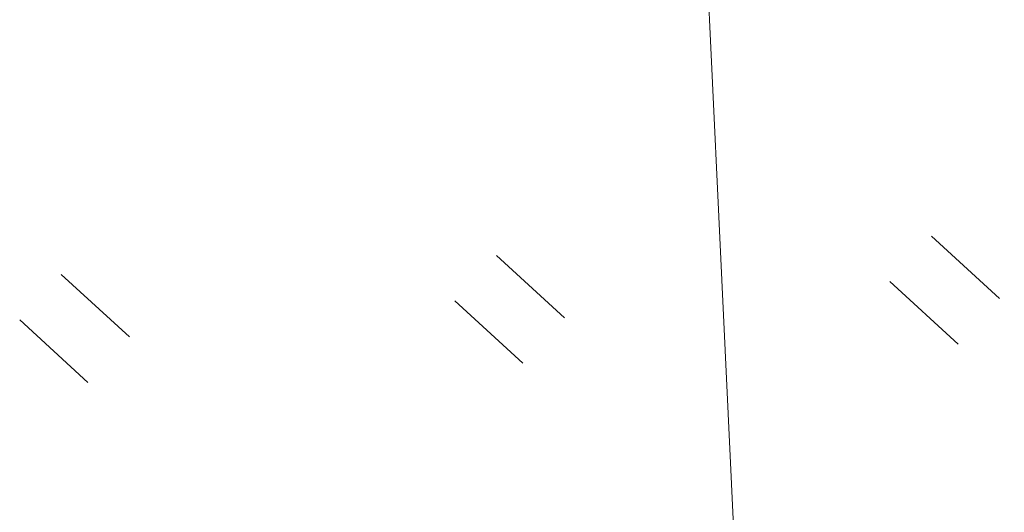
# Model space of a CAD drawing. Header units: metres. Extents: x 0 to 6446955, y 0 to 5658558.
# Tile 31 of 188: x 6441869.47 to 6441877.46, y 5653995.05 to 5653999.04. Entities that reach past the tile are written whole.
import ezdxf

# ---------------------------------------------------------------- set-up
doc = ezdxf.new("R2010")
doc.units = ezdxf.units.M
doc.header["$MEASUREMENT"] = 0
doc.layers.get('0').update_dxf_attribs({"color": 2, "linetype": 'CONTINUOUS', "lineweight": 5})
doc.layers.add('przewód elektroenergetyczny podziemny', color=7, linetype='CONTINUOUS')
doc.layers.add('trawnik', color=7, linetype='CONTINUOUS')

# ---------------------------------------------------------------- blocks, each defined once
blk = doc.blocks.new('TU04')
at = {"color": 0, "linetype": 'Continuous', "lineweight": 13}
for p, q in [((0, 0), (0, 0.75)), ((0.5, 0), (0.5, 0.75))]:
    blk.add_line(p, q, dxfattribs=at)

msp = doc.modelspace()

# ---------------------------------------------------------------- linework, layer by layer
at = {"layer": 'przewód elektroenergetyczny podziemny', "color": 0, "linetype": 'Continuous', "lineweight": 13}
msp.add_lwpolyline([(6441873.0492, 5654005.983), (6441874.7472, 5654005.8384), (6441875.4405, 5653991.2247), (6441875.7438, 5653983.8558), (6441876.8128, 5653976.1384), (6441877.6174, 5653957.0705), (6441878.105, 5653934.7541), (6441878.2618, 5653931.9048)], dxfattribs=at)

# ---------------------------------------------------------------- block references
at = {"layer": 'trawnik', "color": 0, "linetype": 'Continuous', "lineweight": 13, "rotation": 47.52228373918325}
for p in [(6441877.0876, 5653996.4132), (6441873.5554, 5653996.2576), (6441870.0233, 5653996.102)]:
    msp.add_blockref('TU04', p, dxfattribs=at)

doc.saveas('drawing.dxf')
